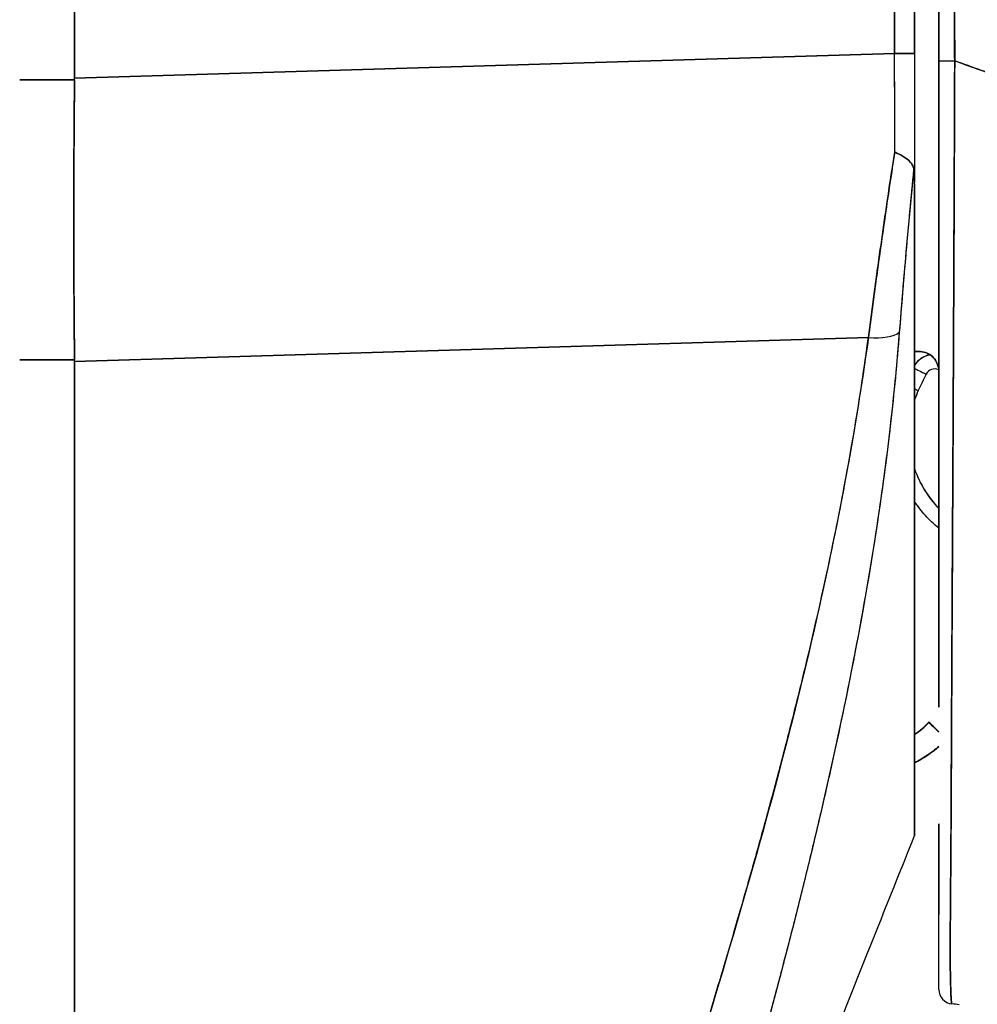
# Model space of a CAD drawing. Extents: x 807 to 1172, y 30 to 260.
# Tile 37 of 214: x 840.642 to 841.422, y 166.709 to 167.51. Entities that reach past the tile are written whole.
import ezdxf

# ---------------------------------------------------------------- set-up
doc = ezdxf.new("R2010")
doc.units = 0
doc.header["$LTSCALE"] = 4
doc.header["$MEASUREMENT"] = 0
doc.layers.get('0').update_dxf_attribs({"linetype": 'CONTINUOUS'})

msp = doc.modelspace()

# ---------------------------------------------------------------- linework, layer by layer
for p, q in [((840.68706, 168.52668), (840.68706, 167.46263)), ((840.68706, 167.46263), (840.68706, 168.52668)), ((841.35448, 167.48263), (841.35448, 168.409)), ((841.35448, 168.409), (841.35448, 167.48263)), ((841.37075, 167.48263), (841.37075, 168.409)), ((841.37075, 168.409), (841.37075, 167.48263)), ((840.68706, 167.46263), (841.35448, 167.48263)), ((841.35448, 167.48263), (840.68706, 167.46263)), ((841.37075, 167.48263), (841.35448, 167.48263)), ((841.35448, 167.48263), (841.37075, 167.48263)), ((841.37075, 167.48263), (841.37075, 167.37766)), ((840.68705, 167.46129), (840.6424, 167.46129)), ((840.6424, 167.46129), (840.68705, 167.46129)), ((840.68705, 167.46129), (840.68706, 167.46263)), ((841.4031, 167.41264), (841.40312, 167.41264)), ((841.40312, 167.41264), (841.4031, 167.41264)), ((841.40313, 167.41447), (841.40311, 167.41447)), ((841.40311, 167.41447), (841.40313, 167.41447)), ((841.40311, 167.41418), (841.40313, 167.41418)), ((841.40313, 167.41418), (841.40311, 167.41418)), ((841.40312, 167.41293), (841.40311, 167.41293)), ((841.40311, 167.41293), (841.40312, 167.41293)), ((841.40301, 167.38892), (841.40302, 167.38892)), ((841.37075, 167.37663), (841.37075, 166.84613)), ((841.33314, 167.25144), (840.68706, 167.23208)), ((840.68706, 167.23208), (841.33314, 167.25144)), ((841.40235, 167.24047), (841.40235, 167.24047)), ((841.40235, 167.24047), (841.40235, 167.24047)), ((841.40235, 167.24018), (841.40235, 167.24018)), ((841.40235, 167.24018), (841.40235, 167.24018)), ((840.6424, 167.23334), (840.68705, 167.23334)), ((840.68705, 167.23334), (840.6424, 167.23334)), ((840.68706, 167.23208), (840.68705, 167.23334)), ((840.68706, 167.23208), (840.68706, 165.82769)), ((840.68706, 165.82769), (840.68706, 167.23208)), ((840.82744, 167.23629), (840.82744, 167.23629)), ((841.33138, 167.23856), (841.33138, 167.23909)), ((841.33138, 167.23909), (841.33138, 167.23856)), ((841.40229, 167.22836), (841.40229, 167.22836)), ((841.40224, 167.21841), (841.40224, 167.21842)), ((841.40123, 167.02622), (841.40124, 167.02622)), ((841.40123, 167.02496), (841.40123, 167.02496)), ((841.38238, 166.93847), (841.38238, 166.93822)), ((841.30602, 166.91661), (841.30602, 166.91661)), ((841.30602, 166.91661), (841.30602, 166.91661)), ((841.30608, 166.91685), (841.30607, 166.91685)), ((841.30607, 166.91685), (841.30608, 166.91685)), ((841.30177, 166.89737), (841.30178, 166.89737)), ((841.30178, 166.89737), (841.30177, 166.89737)), ((841.37075, 166.84612), (841.37075, 166.84599))]:
    msp.add_line(p, q)
for centre, radius, start, end in [((841.38712, 167.21829), 0.01969, 101.42833, 146.29064), ((841.38712, 167.21829), 0.01969, 101.42831, 146.29065), ((841.38712, 167.21812), 0.01969, 100.83851, 146.29064), ((841.38712, 167.21812), 0.01969, 100.83849, 146.29065), ((841.38712, 167.21811), 0.00787, 66.18531, 153.1565), ((841.45262, 167.17263), 0.08661, 155.62133, 160.95343), ((841.45262, 167.17283), 0.08661, 199.04656, 224.11204), ((841.45262, 167.17263), 0.08661, 199.04657, 224.11203), ((841.32571, 166.99314), 0.07874, 304.8932, 316.03306), ((841.32571, 166.99314), 0.07874, 304.8932, 316.03306), ((841.32571, 166.99289), 0.07874, 304.8932, 316.03306), ((841.32571, 166.99289), 0.07874, 304.8932, 316.03306), ((841.32571, 166.99286), 0.09843, 297.23485, 311.12005), ((841.40225, 166.7209), 0.01181, 179.99976, 264.16149)]:
    msp.add_arc(centre, radius, start, end)
for centre, major_axis, ratio, start_param, end_param in [((841.35116, 167.48272), (-0.00056, 0.69857), 0.00475, 4.597425, 4.712259), ((841.35115, 167.48272), (0.00056, -0.69858), 0.004765, 1.455832, 1.570666), ((841.37075, 167.54013), (0, 0.70523), 0.00001, 1.652413, 1.80325), ((841.40225, 167.47677), (-0.01181, 0), 0.009191, 0, 1.664791), ((841.40225, 167.47677), (-0.01181, 0), 0.009191, 6.283185, 7.947976), ((840.73042, 167.4608), (-0.00739, -0.68846), 0.063001, 4.712351, 5.049778), ((841.32766, 167.26446), (0.03298, -0.00496), 0.370616, 4.93488, 5.954241), ((841.32766, 167.26446), (0.03298, -0.00496), 0.370616, 4.93488, 5.95424), ((841.36682, 167.24017), (-0.01013, -0.00001), 0.001694, 3.90923, 4.314631), ((841.3801, 167.22168), (0.01054, -0.00533), 0.001136, 3.621695, 4.712964), ((841.3801, 167.22168), (-0.01054, 0.00533), 0.001136, 0.480103, 1.571376), ((841.68571, 167.067), (-0.30561, 0.15467), 1, 0, 0.043019), ((841.37373, 167.20839), (0.01076, -0.00488), 0.00116, 4.432148, 4.712915), ((841.37373, 167.20839), (-0.01076, 0.00488), 0.00116, 1.290555, 1.571322), ((841.3235, 166.96867), (0.01181, 0), 0.608644, 4.00563, 4.005714), ((841.3235, 166.96867), (-0.01181, 0), 0.608639, 0.864029, 0.864113), ((841.31654, 166.94891), (-0.0092, 0.00741), 0.042151, 1.246727, 1.246841), ((841.31654, 166.94891), (0.0092, -0.00741), 0.042178, 4.388323, 4.388437), ((841.39655, 166.92481), (-0.01417, 0.01367), 0.000917, 5.159336, 6.284069), ((841.39655, 166.92456), (-0.01417, 0.01367), 0.000917, 0.000884, 1.125617), ((841.39196, 166.69302), (-0.12691, 0.01197), 0.132885, 4.605159, 4.653284)]:
    msp.add_ellipse(centre, major_axis=major_axis, ratio=ratio, start_param=start_param, end_param=end_param)
for points, knots in [([(841.39043, 168.38043), (841.39043, 168.28256), (841.39043, 168.18384), (841.39043, 168.08431), (841.39043, 167.98478), (841.39043, 167.88444), (841.39043, 167.78319), (841.39043, 167.68194), (841.39043, 167.57979), (841.39043, 167.47677)], [0, 0, 0, 0, 0.333333, 0.333333, 0.333333, 0.666667, 0.666667, 0.666667, 1, 1, 1, 1]), ([(841.39043, 167.47677), (841.39043, 167.54944), (841.39043, 167.62211), (841.39043, 167.69479), (841.39043, 167.76513), (841.39043, 167.83547), (841.39043, 167.90581), (841.39043, 167.98207), (841.39043, 168.05834), (841.39043, 168.1346), (841.39043, 168.21654), (841.39043, 168.29848), (841.39043, 168.38043)], [0, 0, 0, 0, 0.241265, 0.241265, 0.241265, 0.474784, 0.474784, 0.474784, 0.727965, 0.727965, 0.727965, 1, 1, 1, 1]), ([(841.40335, 167.47666), (841.40319, 167.49756), (841.40311, 167.52018), (841.40308, 167.54401), (841.40305, 167.56203), (841.40305, 167.58076), (841.40306, 167.59999), (841.40306, 167.60193), (841.40306, 167.60388), (841.40306, 167.60584), (841.40307, 167.62447), (841.40309, 167.64358), (841.4031, 167.66302), (841.40311, 167.68052), (841.40312, 167.69828), (841.40313, 167.71627), (841.40313, 167.72436), (841.40313, 167.73249), (841.40313, 167.74066), (841.40313, 167.74914), (841.40313, 167.75766), (841.40312, 167.76622), (841.40312, 167.78189), (841.40311, 167.79766), (841.40309, 167.81346), (841.40306, 167.83857), (841.40301, 167.86373), (841.40297, 167.88886), (841.40296, 167.89329), (841.40295, 167.89771), (841.40294, 167.90213), (841.40289, 167.9308), (841.40283, 167.95922), (841.40279, 167.98686), (841.40277, 168.00267), (841.40275, 168.01822), (841.40274, 168.03338), (841.40273, 168.04662), (841.40272, 168.05956), (841.40273, 168.07226), (841.40273, 168.08736), (841.40274, 168.10213), (841.40276, 168.11664), (841.40278, 168.13212), (841.40281, 168.14729), (841.40284, 168.16222), (841.40284, 168.16246), (841.40284, 168.1627), (841.40284, 168.16294), (841.40288, 168.17951), (841.40292, 168.19578), (841.40296, 168.21175), (841.403, 168.22949), (841.40304, 168.24685), (841.40306, 168.26375), (841.40307, 168.26878), (841.40307, 168.27377), (841.40308, 168.27871), (841.40308, 168.29273), (841.40307, 168.30641), (841.40304, 168.31967), (841.40298, 168.34115), (841.40288, 168.36154), (841.40271, 168.3804)], [0, 0, 0, 0, 0.081335, 0.081335, 0.081335, 0.142857, 0.142857, 0.142857, 0.149075, 0.149075, 0.149075, 0.208369, 0.208369, 0.208369, 0.261718, 0.261718, 0.261718, 0.285714, 0.285714, 0.285714, 0.31059, 0.31059, 0.31059, 0.356152, 0.356152, 0.356152, 0.428571, 0.428571, 0.428571, 0.441332, 0.441332, 0.441332, 0.524105, 0.524105, 0.524105, 0.571429, 0.571429, 0.571429, 0.612746, 0.612746, 0.612746, 0.661888, 0.661888, 0.661888, 0.714286, 0.714286, 0.714286, 0.715129, 0.715129, 0.715129, 0.773301, 0.773301, 0.773301, 0.837913, 0.837913, 0.837913, 0.857143, 0.857143, 0.857143, 0.911653, 0.911653, 0.911653, 1, 1, 1, 1]), ([(841.40271, 168.3804), (841.40273, 168.29784), (841.40275, 168.21589), (841.40279, 168.13455), (841.4028, 168.11416), (841.40281, 168.0938), (841.40282, 168.07349), (841.40285, 168.01728), (841.40289, 167.96136), (841.40293, 167.90574), (841.40297, 167.86107), (841.403, 167.81659), (841.40304, 167.77229), (841.40307, 167.74636), (841.40309, 167.7205), (841.40312, 167.69471), (841.40319, 167.62152), (841.40327, 167.54884), (841.40335, 167.47666)], [0, 0, 0, 0, 0.266519, 0.266519, 0.266519, 0.333333, 0.333333, 0.333333, 0.518206, 0.518206, 0.518206, 0.666667, 0.666667, 0.666667, 0.753542, 0.753542, 0.753542, 1, 1, 1, 1]), ([(841.39043, 166.95076), (841.39043, 166.95076), (841.39043, 166.95076), (841.39043, 166.95076), (841.39043, 166.95798), (841.39043, 166.96534), (841.39043, 166.97283), (841.39043, 166.98315), (841.39043, 166.99373), (841.39043, 167.00454), (841.39043, 167.01649), (841.39043, 167.02873), (841.39043, 167.04123), (841.39043, 167.0534), (841.39043, 167.06582), (841.39043, 167.07846), (841.39043, 167.09065), (841.39043, 167.10305), (841.39043, 167.11564), (841.39043, 167.12774), (841.39043, 167.14001), (841.39043, 167.15244), (841.39043, 167.16435), (841.39043, 167.17641), (841.39043, 167.18859), (841.39043, 167.19028), (841.39043, 167.19198), (841.39043, 167.19368), (841.39043, 167.20365), (841.39043, 167.2137), (841.39043, 167.22383), (841.39043, 167.23509), (841.39043, 167.24643), (841.39043, 167.25786), (841.39043, 167.26829), (841.39043, 167.27879), (841.39043, 167.28935), (841.39043, 167.29928), (841.39043, 167.30927), (841.39043, 167.31929), (841.39043, 167.32944), (841.39043, 167.33962), (841.39043, 167.34984), (841.39043, 167.36025), (841.39043, 167.37069), (841.39043, 167.38116), (841.39043, 167.39184), (841.39043, 167.40254), (841.39043, 167.41326), (841.39043, 167.42414), (841.39043, 167.43504), (841.39043, 167.44594), (841.39043, 167.45621), (841.39043, 167.46649), (841.39043, 167.47677)], [0.5, 0.5, 0.5, 0.5, 0.5, 0.5, 0.5, 0.5258228, 0.5258228, 0.5258228, 0.561377, 0.561377, 0.561377, 0.6006713, 0.6006713, 0.6006713, 0.6389349, 0.6389349, 0.6389349, 0.6758218, 0.6758218, 0.6758218, 0.7112841, 0.7112841, 0.7112841, 0.7452749, 0.7452749, 0.7452749, 0.75, 0.75, 0.75, 0.7777494, 0.7777494, 0.7777494, 0.808588, 0.808588, 0.808588, 0.8367556, 0.8367556, 0.8367556, 0.8632657, 0.8632657, 0.8632657, 0.8900795, 0.8900795, 0.8900795, 0.9173812, 0.9173812, 0.9173812, 0.945208, 0.945208, 0.945208, 0.9734289, 0.9734289, 0.9734289, 1, 1, 1, 1]), ([(841.39043, 167.41145), (841.39043, 167.42036), (841.39043, 167.42928), (841.39043, 167.45104), (841.39043, 167.46391), (841.39043, 167.47677)], [0.5682767, 0.5682767, 0.5682767, 0.5682767, 0.6363501, 0.6363501, 0.7343735, 0.7343735, 0.7343735, 0.7343735]), ([(841.39043, 167.47677), (841.39043, 167.43094), (841.39043, 167.38603), (841.39043, 167.34172), (841.39043, 167.29742), (841.39043, 167.25372), (841.39043, 167.21153), (841.39043, 167.16935), (841.39043, 167.12866), (841.39043, 167.09016), (841.39043, 167.05166), (841.39043, 167.01535), (841.39043, 166.98191), (841.39043, 166.97124), (841.39043, 166.96086), (841.39043, 166.95074)], [0, 0, 0, 0, 0.1111111, 0.1111111, 0.1111111, 0.2222222, 0.2222222, 0.2222222, 0.3333333, 0.3333333, 0.3333333, 0.4444444, 0.4444444, 0.4444444, 0.4799031, 0.4799031, 0.4799031, 0.4799031]), ([(841.40104, 166.70915), (841.40095, 166.70918), (841.40086, 166.7094), (841.40078, 166.70992), (841.40074, 166.71017), (841.4007, 166.7105), (841.40066, 166.7109), (841.40065, 166.71101), (841.40064, 166.71113), (841.40063, 166.71125), (841.40057, 166.71187), (841.40051, 166.71263), (841.40046, 166.71354), (841.40041, 166.7144), (841.40035, 166.7154), (841.4003, 166.71657), (841.40029, 166.71672), (841.40029, 166.71687), (841.40028, 166.71702), (841.40022, 166.71842), (841.40016, 166.72005), (841.40011, 166.72194), (841.40006, 166.72357), (841.40002, 166.72539), (841.39997, 166.72744), (841.39996, 166.7278), (841.39995, 166.72816), (841.39994, 166.72853), (841.39989, 166.731), (841.39983, 166.73379), (841.39979, 166.73697), (841.39975, 166.73958), (841.39973, 166.74246), (841.39972, 166.74564), (841.39971, 166.74623), (841.39971, 166.74683), (841.39971, 166.74744), (841.3997, 166.75128), (841.39971, 166.7555), (841.39973, 166.76015), (841.39974, 166.76431), (841.39976, 166.7688), (841.39979, 166.77365), (841.39979, 166.7742), (841.3998, 166.77474), (841.3998, 166.77529), (841.39983, 166.78073), (841.39988, 166.78663), (841.39993, 166.79302), (841.39997, 166.79929), (841.40003, 166.80605), (841.40009, 166.8133), (841.40015, 166.8206), (841.40021, 166.82837), (841.40027, 166.83668), (841.40033, 166.84483), (841.40038, 166.85349), (841.40042, 166.86272), (841.40043, 166.86392), (841.40044, 166.86513), (841.40044, 166.86636), (841.40048, 166.87427), (841.40051, 166.88262), (841.40055, 166.89143), (841.40059, 166.90124), (841.40064, 166.91162), (841.4007, 166.92262), (841.40072, 166.92691), (841.40074, 166.93129), (841.40076, 166.93576), (841.4008, 166.94232), (841.40083, 166.94908), (841.40087, 166.95608), (841.40098, 166.97716), (841.40111, 167.00035), (841.40124, 167.02643), (841.40124, 167.02723), (841.40125, 167.02802), (841.40125, 167.02883), (841.40138, 167.05298), (841.40152, 167.07959), (841.40167, 167.10727), (841.40173, 167.11876), (841.4018, 167.13042), (841.40186, 167.14215), (841.40194, 167.15753), (841.40202, 167.17302), (841.4021, 167.18846), (841.40223, 167.21408), (841.40235, 167.23954), (841.40246, 167.26409), (841.40247, 167.26577), (841.40247, 167.26745), (841.40248, 167.26913), (841.4026, 167.29572), (841.40271, 167.3212), (841.40282, 167.34602), (841.40287, 167.35615), (841.40291, 167.36617), (841.40296, 167.3761), (841.40302, 167.38964), (841.40308, 167.40303), (841.40314, 167.41606), (841.40323, 167.43749), (841.40331, 167.45798), (841.40335, 167.47666)], [0, 0, 0, 0, 0.051587, 0.051587, 0.051587, 0.076923, 0.076923, 0.076923, 0.084185, 0.084185, 0.084185, 0.12001, 0.12001, 0.12001, 0.153846, 0.153846, 0.153846, 0.158111, 0.158111, 0.158111, 0.197166, 0.197166, 0.197166, 0.230769, 0.230769, 0.230769, 0.236582, 0.236582, 0.236582, 0.275566, 0.275566, 0.275566, 0.307692, 0.307692, 0.307692, 0.313667, 0.313667, 0.313667, 0.351144, 0.351144, 0.351144, 0.384615, 0.384615, 0.384615, 0.388358, 0.388358, 0.388358, 0.425269, 0.425269, 0.425269, 0.461538, 0.461538, 0.461538, 0.498022, 0.498022, 0.498022, 0.533802, 0.533802, 0.533802, 0.538462, 0.538462, 0.538462, 0.568677, 0.568677, 0.568677, 0.602294, 0.602294, 0.602294, 0.615385, 0.615385, 0.615385, 0.634551, 0.634551, 0.634551, 0.692308, 0.692308, 0.692308, 0.694069, 0.694069, 0.694069, 0.747191, 0.747191, 0.747191, 0.769231, 0.769231, 0.769231, 0.798153, 0.798153, 0.798153, 0.846154, 0.846154, 0.846154, 0.849449, 0.849449, 0.849449, 0.901739, 0.901739, 0.901739, 0.923077, 0.923077, 0.923077, 0.952173, 0.952173, 0.952173, 1, 1, 1, 1]), ([(841.40335, 167.47666), (841.40331, 167.46622), (841.40327, 167.45579), (841.40323, 167.44537), (841.40319, 167.43429), (841.40315, 167.42323), (841.4031, 167.4122), (841.40306, 167.40131), (841.40302, 167.39045), (841.40297, 167.37962), (841.40293, 167.36898), (841.40288, 167.35838), (841.40284, 167.34782), (841.40282, 167.34512), (841.40281, 167.34242), (841.4028, 167.33972), (841.40277, 167.33206), (841.40273, 167.32442), (841.4027, 167.31681), (841.40266, 167.30662), (841.40261, 167.29649), (841.40256, 167.2864), (841.40251, 167.27568), (841.40246, 167.26502), (841.40241, 167.25443), (841.40236, 167.24283), (841.4023, 167.23131), (841.40225, 167.2199), (841.40223, 167.2158), (841.40221, 167.21171), (841.40219, 167.20763), (841.40215, 167.19974), (841.40211, 167.19191), (841.40207, 167.18412), (841.40201, 167.17175), (841.40195, 167.15951), (841.40188, 167.14743), (841.40182, 167.1348), (841.40175, 167.12234), (841.40169, 167.11008), (841.40164, 167.10145), (841.4016, 167.09293), (841.40155, 167.0845), (841.40153, 167.08043), (841.40151, 167.07638), (841.40149, 167.07236), (841.40142, 167.0595), (841.40135, 167.04689), (841.40128, 167.03456), (841.40121, 167.02184), (841.40114, 167.00942), (841.40108, 166.99732), (841.40104, 166.98961), (841.401, 166.98204), (841.40096, 166.97461), (841.40095, 166.97142), (841.40093, 166.96825), (841.40092, 166.96511), (841.40087, 166.95595), (841.40083, 166.947), (841.40079, 166.93823), (841.40075, 166.93034), (841.40072, 166.92261), (841.40068, 166.91501), (841.40065, 166.90789), (841.40061, 166.90088), (841.40058, 166.89399), (841.40055, 166.88946), (841.40053, 166.88498), (841.40051, 166.88054), (841.4005, 166.87838), (841.40048, 166.87623), (841.40047, 166.87409), (841.40044, 166.86755), (841.4004, 166.86114), (841.40036, 166.85487), (841.40032, 166.84845), (841.40028, 166.84219), (841.40024, 166.83611), (841.40019, 166.82974), (841.40015, 166.82357), (841.40011, 166.81767), (841.40007, 166.81231), (841.40003, 166.80717), (841.4, 166.80228), (841.39999, 166.80177), (841.39999, 166.80127), (841.39998, 166.80077), (841.39995, 166.79592), (841.39991, 166.79132), (841.39988, 166.78697), (841.39985, 166.78299), (841.39983, 166.77921), (841.3998, 166.77562), (841.39978, 166.77236), (841.39976, 166.76925), (841.39975, 166.76628), (841.39973, 166.76359), (841.39972, 166.76102), (841.39972, 166.75856), (841.39971, 166.75633), (841.39971, 166.75418), (841.39971, 166.75213), (841.39971, 166.7514), (841.39971, 166.75067), (841.39971, 166.74996), (841.39971, 166.74883), (841.39971, 166.74773), (841.39971, 166.74665), (841.39972, 166.74498), (841.39973, 166.74337), (841.39974, 166.74182), (841.39975, 166.74029), (841.39977, 166.73881), (841.39978, 166.7374), (841.3998, 166.73593), (841.39982, 166.73452), (841.39984, 166.73318), (841.39987, 166.73173), (841.39989, 166.73034), (841.39992, 166.72902), (841.39995, 166.7276), (841.39999, 166.72626), (841.40002, 166.72498), (841.40005, 166.72381), (841.40008, 166.7227), (841.40012, 166.72164), (841.40013, 166.72125), (841.40014, 166.72087), (841.40015, 166.72049), (841.40017, 166.71999), (841.40019, 166.7195), (841.40021, 166.71903), (841.40023, 166.71831), (841.40026, 166.71761), (841.40029, 166.71696), (841.40031, 166.71636), (841.40034, 166.7158), (841.40037, 166.71526), (841.40039, 166.71477), (841.40042, 166.71431), (841.40044, 166.71387), (841.40047, 166.71348), (841.40049, 166.7131), (841.40051, 166.71275), (841.40054, 166.71242), (841.40056, 166.71212), (841.40058, 166.71183), (841.4006, 166.71157), (841.40063, 166.71133), (841.40065, 166.7111), (841.40067, 166.71089), (841.40069, 166.7107), (841.40071, 166.71052), (841.40073, 166.71036), (841.40075, 166.71021), (841.40077, 166.71007), (841.40079, 166.70994), (841.40081, 166.70983), (841.40083, 166.70973), (841.40085, 166.70963), (841.40087, 166.70955), (841.40089, 166.70948), (841.4009, 166.70941), (841.40092, 166.70935), (841.40094, 166.70931), (841.40095, 166.70926), (841.40097, 166.70923), (841.40099, 166.7092), (841.401, 166.70918), (841.40102, 166.70916), (841.40103, 166.70915), (841.40104, 166.70915), (841.40104, 166.70915), (841.40104, 166.70915)], [0, 0, 0, 0, 0.025215, 0.025215, 0.025215, 0.052019, 0.052019, 0.052019, 0.078475, 0.078475, 0.078475, 0.104458, 0.104458, 0.104458, 0.111111, 0.111111, 0.111111, 0.130002, 0.130002, 0.130002, 0.155281, 0.155281, 0.155281, 0.182167, 0.182167, 0.182167, 0.211639, 0.211639, 0.211639, 0.222222, 0.222222, 0.222222, 0.242719, 0.242719, 0.242719, 0.275303, 0.275303, 0.275303, 0.309372, 0.309372, 0.309372, 0.333333, 0.333333, 0.333333, 0.34491, 0.34491, 0.34491, 0.381911, 0.381911, 0.381911, 0.420108, 0.420108, 0.420108, 0.444444, 0.444444, 0.444444, 0.45489, 0.45489, 0.45489, 0.485385, 0.485385, 0.485385, 0.512843, 0.512843, 0.512843, 0.5386, 0.5386, 0.5386, 0.555556, 0.555556, 0.555556, 0.563824, 0.563824, 0.563824, 0.589065, 0.589065, 0.589065, 0.614921, 0.614921, 0.614921, 0.642049, 0.642049, 0.642049, 0.666667, 0.666667, 0.666667, 0.669208, 0.669208, 0.669208, 0.693865, 0.693865, 0.693865, 0.716345, 0.716345, 0.716345, 0.736729, 0.736729, 0.736729, 0.755149, 0.755149, 0.755149, 0.771835, 0.771835, 0.771835, 0.777778, 0.777778, 0.777778, 0.787269, 0.787269, 0.787269, 0.80203, 0.80203, 0.80203, 0.816729, 0.816729, 0.816729, 0.83205, 0.83205, 0.83205, 0.848651, 0.848651, 0.848651, 0.866499, 0.866499, 0.866499, 0.882849, 0.882849, 0.882849, 0.888889, 0.888889, 0.888889, 0.896936, 0.896936, 0.896936, 0.909337, 0.909337, 0.909337, 0.920569, 0.920569, 0.920569, 0.930826, 0.930826, 0.930826, 0.940227, 0.940227, 0.940227, 0.948872, 0.948872, 0.948872, 0.956852, 0.956852, 0.956852, 0.964251, 0.964251, 0.964251, 0.971144, 0.971144, 0.971144, 0.977589, 0.977589, 0.977589, 0.983597, 0.983597, 0.983597, 0.989157, 0.989157, 0.989157, 0.994249, 0.994249, 0.994249, 0.998848, 0.998848, 0.998848, 1, 1, 1, 1]), ([(842.1053, 166.78502), (842.10074, 166.80131), (842.09561, 166.81773), (842.08988, 166.83425), (842.08415, 166.85077), (842.07781, 166.86738), (842.07085, 166.88405), (842.06389, 166.90072), (842.0563, 166.91744), (842.04806, 166.93419), (842.03982, 166.95095), (842.03093, 166.96772), (842.02138, 166.98447), (842.01182, 167.00122), (842.00159, 167.01795), (841.99068, 167.03461), (841.97976, 167.05128), (841.96816, 167.06788), (841.95585, 167.08436), (841.94354, 167.10085), (841.93052, 167.11722), (841.91679, 167.13343), (841.90305, 167.14963), (841.8886, 167.16567), (841.87341, 167.1815), (841.85823, 167.19732), (841.84231, 167.21293), (841.82566, 167.22825), (841.80901, 167.24358), (841.79162, 167.25863), (841.7735, 167.27335), (841.75537, 167.28807), (841.7365, 167.30245), (841.71689, 167.31643), (841.69729, 167.33042), (841.67694, 167.344), (841.65586, 167.35712), (841.63478, 167.37024), (841.61297, 167.3829), (841.59043, 167.39503), (841.5679, 167.40716), (841.54464, 167.41876), (841.52068, 167.42977), (841.49671, 167.44077), (841.47204, 167.45117), (841.44669, 167.46091), (841.43246, 167.46638), (841.41801, 167.47163), (841.40335, 167.47666)], [0, 0, 0, 0, 0.06426, 0.06426, 0.06426, 0.128523, 0.128523, 0.128523, 0.192785, 0.192785, 0.192785, 0.257047, 0.257047, 0.257047, 0.321309, 0.321309, 0.321309, 0.385571, 0.385571, 0.385571, 0.449834, 0.449834, 0.449834, 0.514096, 0.514096, 0.514096, 0.578358, 0.578358, 0.578358, 0.64262, 0.64262, 0.64262, 0.706882, 0.706882, 0.706882, 0.771145, 0.771145, 0.771145, 0.835407, 0.835407, 0.835407, 0.899669, 0.899669, 0.899669, 0.963931, 0.963931, 0.963931, 1, 1, 1, 1]), ([(841.40335, 167.47666), (841.45415, 167.45922), (841.50241, 167.43911), (841.54797, 167.41683), (841.59353, 167.39455), (841.63638, 167.37012), (841.67644, 167.34401), (841.71651, 167.31791), (841.75379, 167.29013), (841.78826, 167.26116), (841.82273, 167.23218), (841.85441, 167.20199), (841.88332, 167.17103), (841.91223, 167.14007), (841.93839, 167.10833), (841.96189, 167.07619), (841.98538, 167.04405), (842.00621, 167.01151), (842.02452, 166.97892), (842.04282, 166.94633), (842.0586, 166.91368), (842.072, 166.88126), (842.08541, 166.84887), (842.09644, 166.8167), (842.1053, 166.78502)], [0, 0, 0, 0, 0.125007, 0.125007, 0.125007, 0.250015, 0.250015, 0.250015, 0.375022, 0.375022, 0.375022, 0.50003, 0.50003, 0.50003, 0.625037, 0.625037, 0.625037, 0.750045, 0.750045, 0.750045, 0.875052, 0.875052, 0.875052, 1, 1, 1, 1]), ([(840.68705, 167.23334), (840.68677, 167.25772), (840.68659, 167.28257), (840.6865, 167.30773), (840.6864, 167.33289), (840.6864, 167.35837), (840.6865, 167.38401), (840.68659, 167.40966), (840.68677, 167.43547), (840.68705, 167.46129)], [0, 0, 0, 0, 0.333333, 0.333333, 0.333333, 0.666667, 0.666667, 0.666667, 1, 1, 1, 1]), ([(840.68705, 167.46129), (840.68705, 167.46144), (840.68705, 167.46159), (840.68706, 167.46174), (840.68706, 167.46189), (840.68706, 167.46203), (840.68706, 167.46218), (840.68706, 167.46233), (840.68706, 167.46248), (840.68706, 167.46263)], [0, 0, 0, 0, 0.333333, 0.333333, 0.333333, 0.666667, 0.666667, 0.666667, 1, 1, 1, 1]), ([(841.35452, 167.40259), (841.35187, 167.3854), (841.34931, 167.36829), (841.34684, 167.35132), (841.34438, 167.33435), (841.342, 167.31751), (841.33972, 167.30084), (841.33743, 167.28418), (841.33524, 167.2677), (841.33314, 167.25144)], [0, 0, 0, 0, 0.333333, 0.333333, 0.333333, 0.666667, 0.666667, 0.666667, 1, 1, 1, 1]), ([(841.33314, 167.25144), (841.33458, 167.26253), (841.33605, 167.27373), (841.33757, 167.28501), (841.33828, 167.29028), (841.33899, 167.29556), (841.33972, 167.30086), (841.34055, 167.30692), (841.34139, 167.313), (841.34225, 167.31911), (841.34374, 167.32978), (841.34527, 167.34052), (841.34684, 167.35131), (841.34696, 167.35209), (841.34707, 167.35287), (841.34718, 167.35365), (841.34887, 167.36523), (841.3506, 167.37688), (841.35238, 167.38857), (841.35309, 167.39324), (841.3538, 167.39791), (841.35452, 167.40259)], [0, 0, 0, 0, 0.227322, 0.227322, 0.227322, 0.333333, 0.333333, 0.333333, 0.45463, 0.45463, 0.45463, 0.666667, 0.666667, 0.666667, 0.681967, 0.681967, 0.681967, 0.9093, 0.9093, 0.9093, 1, 1, 1, 1]), ([(841.37001, 167.38916), (841.36958, 167.39057), (841.36894, 167.39189), (841.36811, 167.39309), (841.36772, 167.39365), (841.36729, 167.39418), (841.36683, 167.39469), (841.36536, 167.39628), (841.36353, 167.3976), (841.36142, 167.39889), (841.35931, 167.40018), (841.35691, 167.40144), (841.35452, 167.40259)], [0, 0, 0, 0, 0.227317, 0.227317, 0.227317, 0.333333, 0.333333, 0.333333, 0.666667, 0.666667, 0.666667, 1, 1, 1, 1]), ([(841.35452, 167.40259), (841.35693, 167.40146), (841.35931, 167.40019), (841.36143, 167.39889), (841.36354, 167.39758), (841.3654, 167.39625), (841.36686, 167.39466), (841.36831, 167.39306), (841.36936, 167.39121), (841.37001, 167.38916)], [0, 0, 0, 0, 0.333333, 0.333333, 0.333333, 0.666667, 0.666667, 0.666667, 1, 1, 1, 1]), ([(841.37001, 167.38916), (841.36852, 167.37388), (841.36709, 167.35871), (841.36572, 167.34371), (841.36435, 167.32871), (841.36305, 167.31387), (841.36181, 167.29921), (841.36057, 167.28455), (841.35939, 167.27007), (841.35828, 167.25581)], [0, 0, 0, 0, 0.3333333, 0.3333333, 0.3333333, 0.6666667, 0.6666667, 0.6666667, 1, 1, 1, 1]), ([(841.37001, 167.38916), (841.36998, 167.38886), (841.36995, 167.38856), (841.36992, 167.38826), (841.36881, 167.37687), (841.36773, 167.36553), (841.36669, 167.35425), (841.36565, 167.34303), (841.36464, 167.33188), (841.36367, 167.3208), (841.3627, 167.30978), (841.36177, 167.29883), (841.36086, 167.28797), (841.35997, 167.27716), (841.35911, 167.26643), (841.35828, 167.25581)], [0, 0, 0, 0, 0.0066, 0.0066, 0.0066, 0.256927, 0.256927, 0.256927, 0.505833, 0.505833, 0.505833, 0.753477, 0.753477, 0.753477, 1, 1, 1, 1]), ([(841.37075, 167.37663), (841.37075, 167.37829), (841.37073, 167.37986), (841.3707, 167.38138), (841.37066, 167.3829), (841.37061, 167.38436), (841.37051, 167.38566), (841.3704, 167.38697), (841.37023, 167.38812), (841.37001, 167.38916)], [0, 0, 0, 0, 0.333333, 0.333333, 0.333333, 0.666667, 0.666667, 0.666667, 1, 1, 1, 1]), ([(841.37075, 167.37663), (841.37075, 167.37829), (841.37073, 167.37986), (841.3707, 167.38138), (841.37066, 167.3829), (841.37061, 167.38436), (841.3705, 167.38566), (841.3704, 167.38697), (841.37025, 167.38812), (841.37001, 167.38916)], [0, 0, 0, 0, 0.333333, 0.333333, 0.333333, 0.666667, 0.666667, 0.666667, 1, 1, 1, 1]), ([(841.37075, 166.84612), (841.37075, 166.85523), (841.37075, 166.86807), (841.37075, 166.88477), (841.37075, 166.90146), (841.37075, 166.92201), (841.37075, 166.94605), (841.37075, 166.9701), (841.37075, 166.99764), (841.37075, 167.02832), (841.37075, 167.059), (841.37075, 167.09282), (841.37075, 167.12939), (841.37075, 167.16596), (841.37075, 167.20529), (841.37075, 167.24658), (841.37075, 167.28787), (841.37075, 167.33114), (841.37075, 167.37663)], [0, 0, 0, 0, 0.166667, 0.166667, 0.166667, 0.333333, 0.333333, 0.333333, 0.5, 0.5, 0.5, 0.666667, 0.666667, 0.666667, 0.833333, 0.833333, 0.833333, 1, 1, 1, 1]), ([(841.35828, 167.25581), (841.35548, 167.22029), (841.35178, 167.185), (841.34718, 167.14947), (841.34258, 167.11395), (841.33709, 167.07819), (841.33072, 167.04178), (841.32435, 167.00538), (841.3171, 166.96832), (841.30895, 166.93019), (841.3008, 166.89206), (841.29175, 166.85285), (841.28172, 166.81208), (841.27169, 166.77132), (841.26068, 166.72901), (841.2486, 166.6846), (841.23652, 166.64019), (841.22336, 166.59368), (841.20899, 166.54441), (841.19461, 166.49514), (841.17901, 166.4431), (841.16203, 166.38748), (841.14506, 166.33186), (841.12669, 166.27267), (841.10682, 166.20915), (841.08695, 166.14562), (841.06558, 166.07776), (841.04297, 166.00568)], [0, 0, 0, 0, 0.111111, 0.111111, 0.111111, 0.222222, 0.222222, 0.222222, 0.333333, 0.333333, 0.333333, 0.444444, 0.444444, 0.444444, 0.555556, 0.555556, 0.555556, 0.666667, 0.666667, 0.666667, 0.777778, 0.777778, 0.777778, 0.888889, 0.888889, 0.888889, 1, 1, 1, 1]), ([(841.35828, 167.25581), (841.35733, 167.24362), (841.35626, 167.23129), (841.35506, 167.21882), (841.35387, 167.20653), (841.35256, 167.19411), (841.35112, 167.18156), (841.3497, 167.16917), (841.34815, 167.15665), (841.34648, 167.144), (841.34483, 167.13149), (841.34305, 167.11885), (841.34115, 167.1061), (841.33927, 167.09345), (841.33727, 167.08069), (841.33514, 167.06782), (841.33303, 167.05502), (841.33081, 167.04211), (841.32847, 167.02909), (841.32636, 167.01735), (841.32415, 167.00553), (841.32186, 166.99361), (841.32161, 166.99236), (841.32137, 166.99111), (841.32113, 166.98986), (841.31857, 166.97669), (841.31591, 166.96342), (841.31313, 166.95005), (841.31036, 166.93667), (841.30747, 166.92318), (841.30448, 166.90959), (841.30149, 166.89596), (841.29838, 166.88223), (841.29518, 166.86839), (841.29196, 166.85449), (841.28863, 166.84048), (841.28521, 166.82636), (841.28176, 166.81215), (841.27821, 166.79783), (841.27456, 166.7834), (841.27089, 166.76885), (841.26711, 166.75419), (841.26324, 166.7394), (841.25971, 166.72593), (841.2561, 166.71236), (841.25242, 166.69869), (841.25202, 166.69721), (841.25162, 166.69573), (841.25122, 166.69425), (841.24707, 166.6789), (841.24282, 166.66342), (841.23848, 166.64782), (841.23409, 166.632), (841.22959, 166.61605), (841.22501, 166.59997), (841.22036, 166.58364), (841.21562, 166.56718), (841.21078, 166.55058), (841.20587, 166.53368), (841.20086, 166.51665), (841.19577, 166.49947), (841.19058, 166.48196), (841.1853, 166.4643), (841.17993, 166.4465), (841.17446, 166.4283), (841.16889, 166.40996), (841.16325, 166.39146), (841.16107, 166.38432), (841.15888, 166.37715), (841.15668, 166.36996), (841.15304, 166.3581), (841.14937, 166.34617), (841.14568, 166.33418), (841.13959, 166.31444), (841.13342, 166.29453), (841.12718, 166.27444), (841.12077, 166.25381), (841.11428, 166.233), (841.10771, 166.212), (841.10096, 166.1904), (841.09413, 166.1686), (841.08723, 166.14661), (841.08012, 166.12395), (841.07294, 166.10109), (841.06569, 166.07801), (841.05819, 166.05412), (841.05061, 166.03001), (841.04297, 166.00568)], [0, 0, 0, 0, 0.037382, 0.037382, 0.037382, 0.074234, 0.074234, 0.074234, 0.110636, 0.110636, 0.110636, 0.146671, 0.146671, 0.146671, 0.182417, 0.182417, 0.182417, 0.217957, 0.217957, 0.217957, 0.25, 0.25, 0.25, 0.253368, 0.253368, 0.253368, 0.288725, 0.288725, 0.288725, 0.324095, 0.324095, 0.324095, 0.359547, 0.359547, 0.359547, 0.39515, 0.39515, 0.39515, 0.430974, 0.430974, 0.430974, 0.467089, 0.467089, 0.467089, 0.5, 0.5, 0.5, 0.503564, 0.503564, 0.503564, 0.540473, 0.540473, 0.540473, 0.577897, 0.577897, 0.577897, 0.615918, 0.615918, 0.615918, 0.654622, 0.654622, 0.654622, 0.694093, 0.694093, 0.694093, 0.734423, 0.734423, 0.734423, 0.75, 0.75, 0.75, 0.775706, 0.775706, 0.775706, 0.818036, 0.818036, 0.818036, 0.861515, 0.861515, 0.861515, 0.906243, 0.906243, 0.906243, 0.952322, 0.952322, 0.952322, 1, 1, 1, 1]), ([(841.33314, 167.25144), (841.32138, 167.16766), (841.30463, 167.07881), (841.2822, 166.98484), (841.25977, 166.89087), (841.23166, 166.79179), (841.19993, 166.68773), (841.1682, 166.58367), (841.13284, 166.47464), (841.09629, 166.36084), (841.05973, 166.24704), (841.02197, 166.12849), (840.9822, 166.0051)], [0, 0, 0, 0, 0.25, 0.25, 0.25, 0.5, 0.5, 0.5, 0.75, 0.75, 0.75, 1, 1, 1, 1]), ([(840.9822, 166.0051), (840.98981, 166.02928), (840.99744, 166.05346), (841.00512, 166.07762), (841.0124, 166.10055), (841.01972, 166.12347), (841.02706, 166.14638), (841.03406, 166.16822), (841.04107, 166.19005), (841.04811, 166.21188), (841.05483, 166.23272), (841.06156, 166.25356), (841.0683, 166.27439), (841.07474, 166.29432), (841.08119, 166.31425), (841.08764, 166.33417), (841.09383, 166.35326), (841.10001, 166.37235), (841.10618, 166.39144), (841.1121, 166.40977), (841.11802, 166.4281), (841.12393, 166.44643), (841.1296, 166.46406), (841.13527, 166.48169), (841.14091, 166.49933), (841.14635, 166.51632), (841.15177, 166.53331), (841.15716, 166.55031), (841.16236, 166.56672), (841.16754, 166.58314), (841.17269, 166.59956), (841.17535, 166.60808), (841.17801, 166.6166), (841.18066, 166.62512), (841.18296, 166.63248), (841.18524, 166.63985), (841.18752, 166.64723), (841.19227, 166.66263), (841.19699, 166.67804), (841.20167, 166.69345), (841.20621, 166.70842), (841.21071, 166.72339), (841.21515, 166.73837), (841.21948, 166.75295), (841.22376, 166.76753), (841.22799, 166.78212), (841.23211, 166.79634), (841.23618, 166.81057), (841.24019, 166.8248), (841.2441, 166.83871), (841.24796, 166.85262), (841.25176, 166.86654), (841.25547, 166.88017), (841.25912, 166.8938), (841.2627, 166.90744), (841.26622, 166.92082), (841.26966, 166.9342), (841.27303, 166.9476), (841.27634, 166.96075), (841.27958, 166.97392), (841.28275, 166.98709), (841.28586, 167.00006), (841.28889, 167.01303), (841.29184, 167.02602), (841.29475, 167.03882), (841.29758, 167.05163), (841.30032, 167.06446), (841.30302, 167.07711), (841.30564, 167.08978), (841.30817, 167.10246), (841.31067, 167.115), (841.31307, 167.12755), (841.31538, 167.14011), (841.31767, 167.15255), (841.31987, 167.165), (841.32196, 167.17746), (841.32403, 167.18982), (841.32601, 167.20218), (841.32788, 167.21456), (841.32974, 167.22684), (841.3315, 167.23914), (841.33314, 167.25144)], [0, 0, 0, 0, 0.058373, 0.058373, 0.058373, 0.113771, 0.113771, 0.113771, 0.166588, 0.166588, 0.166588, 0.217025, 0.217025, 0.217025, 0.265271, 0.265271, 0.265271, 0.311506, 0.311506, 0.311506, 0.355892, 0.355892, 0.355892, 0.398581, 0.398581, 0.398581, 0.439711, 0.439711, 0.439711, 0.479413, 0.479413, 0.479413, 0.5, 0.5, 0.5, 0.517807, 0.517807, 0.517807, 0.555021, 0.555021, 0.555021, 0.59116, 0.59116, 0.59116, 0.62632, 0.62632, 0.62632, 0.660593, 0.660593, 0.660593, 0.694065, 0.694065, 0.694065, 0.726815, 0.726815, 0.726815, 0.75892, 0.75892, 0.75892, 0.79045, 0.79045, 0.79045, 0.821471, 0.821471, 0.821471, 0.852043, 0.852043, 0.852043, 0.882223, 0.882223, 0.882223, 0.912065, 0.912065, 0.912065, 0.941613, 0.941613, 0.941613, 0.970914, 0.970914, 0.970914, 1, 1, 1, 1]), ([(841.37075, 167.24019), (841.37116, 167.24019), (841.37156, 167.24019), (841.37195, 167.24019), (841.37234, 167.24019), (841.37272, 167.24018), (841.37308, 167.24018), (841.37344, 167.24018), (841.37378, 167.24018), (841.37411, 167.24018)], [0, 0, 0, 0, 0.333333, 0.333333, 0.333333, 0.666667, 0.666667, 0.666667, 1, 1, 1, 1]), ([(841.37411, 167.24018), (841.37606, 167.24019), (841.37792, 167.23988), (841.37963, 167.23931), (841.38133, 167.23875), (841.38287, 167.23793), (841.38424, 167.23686), (841.38561, 167.2358), (841.3868, 167.23447), (841.38771, 167.23302), (841.38863, 167.23157), (841.38929, 167.23), (841.38973, 167.22836)], [0, 0, 0, 0, 0.25, 0.25, 0.25, 0.5, 0.5, 0.5, 0.75, 0.75, 0.75, 1, 1, 1, 1]), ([(841.38973, 167.22836), (841.3893, 167.22997), (841.38864, 167.23156), (841.38772, 167.23301), (841.3868, 167.23447), (841.38563, 167.23578), (841.38426, 167.23685), (841.3829, 167.23791), (841.38134, 167.23874), (841.37964, 167.23931), (841.37795, 167.23988), (841.37611, 167.24018), (841.37411, 167.24018)], [0, 0, 0, 0, 0.25, 0.25, 0.25, 0.5, 0.5, 0.5, 0.75, 0.75, 0.75, 1, 1, 1, 1]), ([(840.68706, 167.23208), (840.68706, 167.23222), (840.68706, 167.23236), (840.68706, 167.2325), (840.68706, 167.23264), (840.68706, 167.23278), (840.68706, 167.23292), (840.68705, 167.23306), (840.68705, 167.2332), (840.68705, 167.23334)], [0, 0, 0, 0, 0.333333, 0.333333, 0.333333, 0.666667, 0.666667, 0.666667, 1, 1, 1, 1]), ([(841.37966, 167.2393), (841.37992, 167.23921), (841.38019, 167.23912), (841.3818, 167.23848), (841.38305, 167.23778), (841.38416, 167.23693)], [0.01679838, 0.01679838, 0.01679838, 0.01679838, 0.01908147, 0.01908147, 0.0310008, 0.0310008, 0.0310008, 0.0310008]), ([(841.37966, 167.2393), (841.37992, 167.23921), (841.38019, 167.23912), (841.3818, 167.23848), (841.38305, 167.23778), (841.38416, 167.23693)], [0.01679838, 0.01679838, 0.01679838, 0.01679838, 0.01908147, 0.01908147, 0.0310008, 0.0310008, 0.0310008, 0.0310008]), ([(841.38437, 167.23677), (841.38484, 167.23639), (841.38529, 167.23598), (841.38641, 167.23485), (841.38705, 167.23406), (841.38762, 167.23317)], [0.03174669, 0.03174669, 0.03174669, 0.03174669, 0.03692833, 0.03692833, 0.0453882, 0.0453882, 0.0453882, 0.0453882]), ([(841.38437, 167.23677), (841.38484, 167.23639), (841.38529, 167.23598), (841.38641, 167.23485), (841.38705, 167.23406), (841.38762, 167.23317)], [0.03174669, 0.03174669, 0.03174669, 0.03174669, 0.03692833, 0.03692833, 0.0453882, 0.0453882, 0.0453882, 0.0453882]), ([(841.38973, 167.22836), (841.38988, 167.22778), (841.39001, 167.22719), (841.39012, 167.22659), (841.39022, 167.226), (841.3903, 167.2254), (841.39036, 167.2248), (841.39041, 167.22419), (841.39043, 167.22359), (841.39043, 167.22299)], [0, 0, 0, 0, 0.333333, 0.333333, 0.333333, 0.666667, 0.666667, 0.666667, 1, 1, 1, 1]), ([(841.39043, 167.09635), (841.38653, 167.09953), (841.38287, 167.10301), (841.37632, 167.11029), (841.37339, 167.11405), (841.37075, 167.11801)], [2.2546977, 2.2546977, 2.2546977, 2.2546977, 2.4082084, 2.4082084, 2.5531807, 2.5531807, 2.5531807, 2.5531807]), ([(841.39043, 166.91872), (841.38748, 166.91613), (841.38438, 166.91374), (841.38114, 166.91154), (841.37782, 166.90927), (841.37434, 166.9072), (841.37075, 166.90535)], [0.0831522, 0.0831522, 0.0831522, 0.0831522, 0.2, 0.2, 0.2, 0.3198545, 0.3198545, 0.3198545, 0.3198545]), ([(841.39043, 166.78192), (841.39043, 166.78192), (841.39043, 166.78192), (841.39043, 166.78192), (841.39043, 166.78326), (841.39043, 166.78463), (841.39043, 166.78601), (841.39043, 166.78959), (841.39043, 166.7933), (841.39043, 166.79715), (841.39043, 166.8015), (841.39043, 166.80603), (841.39043, 166.81073), (841.39043, 166.81608), (841.39043, 166.82165), (841.39043, 166.8274), (841.39043, 166.8333), (841.39043, 166.83939), (841.39043, 166.84565), (841.39043, 166.84898), (841.39043, 166.85235), (841.39043, 166.85577), (841.39043, 166.85577), (841.39043, 166.85577), (841.39043, 166.85577)], [0.25, 0.25, 0.25, 0.25, 0.25, 0.25, 0.25, 0.2583148, 0.2583148, 0.2583148, 0.279758, 0.279758, 0.279758, 0.3040057, 0.3040057, 0.3040057, 0.3316449, 0.3316449, 0.3316449, 0.3599699, 0.3599699, 0.3599699, 0.375, 0.375, 0.375, 0.375, 0.375, 0.375, 0.375]), ([(841.39043, 166.85575), (841.39043, 166.83984), (841.39043, 166.82506), (841.39043, 166.81211), (841.39043, 166.80069), (841.39043, 166.79068), (841.39043, 166.78187)], [0.6002833, 0.6002833, 0.6002833, 0.6002833, 0.6666667, 0.6666667, 0.6666667, 0.7252003, 0.7252003, 0.7252003, 0.7252003]), ([(841.15592, 166.28841), (841.18123, 166.35755), (841.20615, 166.42428), (841.23058, 166.48857), (841.255, 166.55285), (841.27894, 166.61468), (841.30233, 166.67426), (841.32572, 166.73383), (841.34855, 166.79114), (841.37075, 166.84613)], [0, 0, 0, 0, 0.333333, 0.333333, 0.333333, 0.666667, 0.666667, 0.666667, 1, 1, 1, 1]), ([(841.39043, 166.7209), (841.39043, 166.72115), (841.39043, 166.73495), (841.39043, 166.76951), (841.39043, 166.77549), (841.39043, 166.78192)], [0.0001038, 0.0001038, 0.0001038, 0.0001038, 0.6168582, 0.6168582, 0.7332119, 0.7332119, 0.7332119, 0.7332119])]:
    msp.add_open_spline(points, degree=3, knots=knots)
for points in [[(841.31732, 166.97053), (841.31732, 166.97053), (841.31731, 166.97053), (841.31731, 166.97053)], [(841.31732, 166.97053), (841.31732, 166.97053), (841.31731, 166.97053), (841.31731, 166.97053)], [(841.31659, 166.96695), (841.31659, 166.96695), (841.31659, 166.96695), (841.31659, 166.96694)], [(841.31659, 166.96694), (841.31659, 166.96694), (841.31659, 166.96694), (841.31659, 166.96694)], [(841.31659, 166.96694), (841.31659, 166.96693), (841.31659, 166.96693), (841.31659, 166.96693)], [(841.3122, 166.94556), (841.3122, 166.94556), (841.3122, 166.94556), (841.3122, 166.94556)], [(841.3707, 166.84601), (841.37073, 166.846), (841.37075, 166.846), (841.37075, 166.84599)]]:
    msp.add_open_spline(points, degree=3)

doc.saveas('drawing.dxf')
